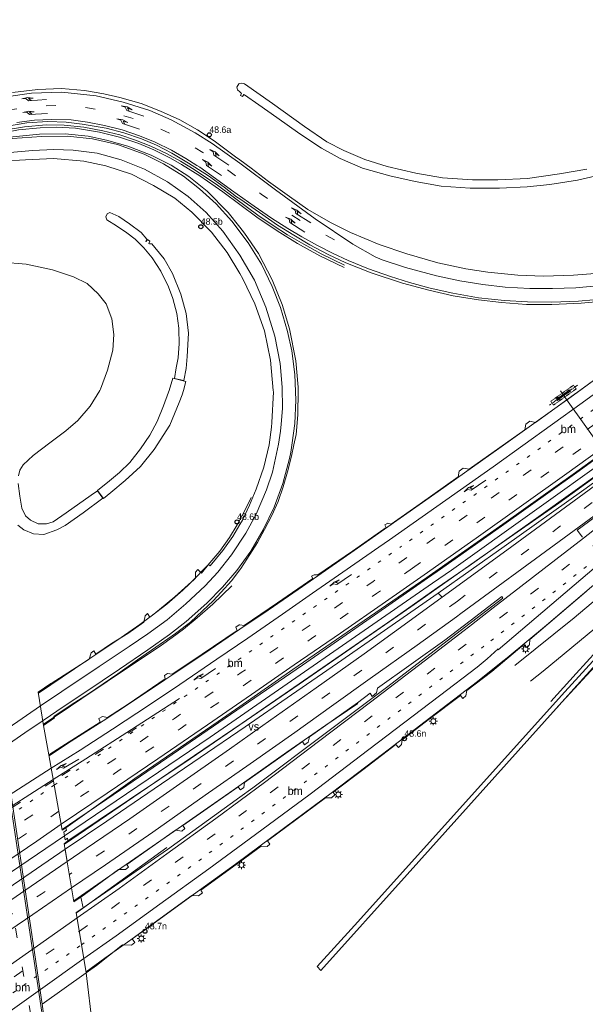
# Model space of a CAD drawing. Header units: metres. Extents: x 83575 to 86200, y 450600 to 453750.
# Tile 9 of 94: x 83883 to 84056, y 451113 to 451413. Entities that reach past the tile are written whole.
import ezdxf
from ezdxf.enums import TextEntityAlignment as Align

# ---------------------------------------------------------------- set-up
doc = ezdxf.new("R2010")
doc.units = ezdxf.units.M
for name, pattern in [('13strp', [4, 1, -3]), ('39strp', [12, 3, -9]), ('CENTER', [2, 1.25, -0.25, 0.25, -0.25]), ('DASHED2', [0.375, 0.25, -0.125])]:
    doc.linetypes.add(name, pattern=pattern)
for name, color, linetype, lineweight in [('bw-bs-portaal', 253, 'Continuous', 18), ('gr-bs-geleiderail', 253, 'geleiderail', 18), ('gw-bs-grondwerklijn', 253, 'Continuous', 18), ('mk-bs-13streep 0.45', 253, '13strp', 18), ('mk-bs-39streep 0.15', 253, '39strp', 18), ('mk-bs-pijlre750', 253, 'Continuous', 18), ('mk-bs-streep 0.15', 253, 'Continuous', 18), ('mk-bs-verdrijfstrp', 253, 'Continuous', 18), ('mk-bs-vlakmark', 253, 'Continuous', 18), ('vh-bs-randverharding', 253, 'Continuous', 18), ('wm-bs-hectometerbord text', 253, 'Continuous', 18), ('wm-bs-lichtmast', 253, 'Continuous', 18), ('wm-bs-lijnverlich', 253, 'lijnverlich', 18)]:
    doc.layers.add(name, color=color, linetype=linetype, lineweight=lineweight)
doc.styles.add('rtw_iso', font='iso-rtw.shx')
doc.linetypes.add('geleiderail', pattern='A,2,-1,[175,RTW.shx,S=0.5,R=0,X=0,Y=0],-1', length=4)
doc.linetypes.add('lijnverlich', pattern='A,0,-5,[22,RTW.shx,S=1,R=0,X=-0.625,Y=0],2.5,-0.5,[3,RTW.shx,S=0.5,R=0,X=0,Y=0],-0.5,2.5,[22,RTW.shx,S=1,R=180,X=0.625,Y=0],-5', length=16)

# ---------------------------------------------------------------- blocks, each defined once
blk = doc.blocks.new('poer SB40-flat-116')
h = blk.add_hatch()
h.set_pattern_fill('ACET-2D-ANSI31', color=252, angle=35.5535, style=0)
h.set_pattern_definition([(80.5534531, (-84048.9198, -451298.4396), (-3.131944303, 0.521104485), [])])
h.paths.add_polyline_path([(-1.77, -1.27), (1.77, 1.27), (1.57, 1.55), (-1.98, -0.98)])
at = {"layer": 'bw-bs-portaal', "linetype": 'CENTER'}
for points in [[(4.17, 3.2), (-4.37, -2.91)], [(0.89, -1.24), (-1.09, 1.53)]]:
    blk.add_lwpolyline(points, dxfattribs=at)
at = {"layer": 'bw-bs-portaal', "linetype": 'DASHED2'}
blk.add_lwpolyline([(-3.15, -2.9), (3.76, 2.04), (2.95, 3.18), (-3.97, -1.76)], close=True, dxfattribs=at)
at = {"layer": 'bw-bs-portaal', "linetype": 'Continuous'}
blk.add_lwpolyline([(1.77, 1.27), (1.57, 1.55), (-1.98, -0.98), (-1.77, -1.27)], close=True, dxfattribs=at)
at = {"layer": 'bw-bs-portaal', "linetype": 'CENTER'}
for points in [[(1.37, 0.83), (1.03, 1.32), (1.68, 1.78), (2.03, 1.29), (1.37, 0.83)], [(-1.88, -1.5), (-2.23, -1.01), (-1.58, -0.54), (-1.23, -1.03), (-1.88, -1.5)]]:
    blk.add_lwpolyline(points, close=True, dxfattribs=at)
blk = doc.blocks.new('dtbattr-r-flat-23')
at = {"layer": 'mk-bs-verdrijfstrp', "style": 'rtw_iso'}
blk.add_attdef('TAG', text='', height=2.5, dxfattribs=at).set_placement((0, 0), align=Align.MIDDLE_CENTER)
blk = doc.blocks.new('pijlr-flat-22')
at = {"layer": 'mk-bs-pijlre750'}
for p, q in [((-5.95, 4.62), (-4.85, 3.93)), ((-5.95, 4.62), (-4.27, 3.92)), ((-4.85, 3.93), (-4.62, 2.9)), ((-4.27, 3.92), (-2.99, 2.76)), ((-4.22, 3.53), (-3.98, 2.5)), ((-2.99, 2.76), (-4.22, 3.53)), ((0, 0), (-4.62, 2.9))]:
    blk.add_line(p, q, dxfattribs=at)
blk = doc.blocks.new('pijlr-flat-40')
at = {"layer": 'mk-bs-pijlre750'}
for p, q in [((-7.53, 0.22), (-5.76, 0.65)), ((-7.53, 0.22), (-6.24, 0.32)), ((-6.24, 0.32), (-5.44, -0.38)), ((-5.76, 0.65), (-4.04, 0.47)), ((-4.04, 0.47), (-5.49, 0.37)), ((-5.49, 0.37), (-4.69, -0.33)), ((0, 0), (-5.44, -0.38))]:
    blk.add_line(p, q, dxfattribs=at)
blk = doc.blocks.new('pijlr-flat-41')
at = {"layer": 'mk-bs-pijlre750'}
for p, q in [((-6.84, 3.16), (-5.61, 2.74)), ((-6.84, 3.16), (-5.04, 2.86)), ((-5.61, 2.74), (-5.15, 1.78)), ((0, 0), (-5.15, 1.78)), ((-5.04, 2.86), (-3.53, 2.02)), ((-4.9, 2.49), (-4.44, 1.54)), ((-3.53, 2.02), (-4.9, 2.49))]:
    blk.add_line(p, q, dxfattribs=at)
blk = doc.blocks.new('pijlr-flat-42')
at = {"layer": 'mk-bs-pijlre750'}
for p, q in [((-5.95, 4.62), (-4.85, 3.93)), ((-5.95, 4.62), (-4.27, 3.92)), ((-4.85, 3.93), (-4.62, 2.9)), ((-4.27, 3.92), (-2.99, 2.76)), ((-4.22, 3.53), (-3.98, 2.5)), ((-2.99, 2.76), (-4.22, 3.53)), ((0, 0), (-4.62, 2.9))]:
    blk.add_line(p, q, dxfattribs=at)
blk = doc.blocks.new('pijlr-flat-68')
at = {"layer": 'mk-bs-pijlre750'}
for p, q in [((0, 0), (-4.51, -3.06)), ((-6.63, -3.58), (-5.31, -2.33)), ((-6.63, -3.58), (-5.55, -2.85)), ((-5.55, -2.85), (-4.51, -3.06)), ((-5.31, -2.33), (-3.73, -1.62)), ((-3.73, -1.62), (-4.93, -2.43)), ((-4.93, -2.43), (-3.89, -2.64))]:
    blk.add_line(p, q, dxfattribs=at)
blk = doc.blocks.new('pijlr-flat-75')
at = {"layer": 'mk-bs-pijlre750'}
for p, q in [((-5.82, 4.8), (-4.73, 4.07)), ((-5.82, 4.8), (-4.15, 4.04)), ((-4.73, 4.07), (-4.53, 3.03)), ((0, 0), (-4.53, 3.03)), ((-4.15, 4.04), (-2.91, 2.85)), ((-4.11, 3.66), (-3.91, 2.61)), ((-2.91, 2.85), (-4.11, 3.66))]:
    blk.add_line(p, q, dxfattribs=at)
blk = doc.blocks.new('pijlr-flat-86')
at = {"layer": 'mk-bs-pijlre750'}
for p, q in [((0, 0), (-4.51, -3.06)), ((-6.63, -3.58), (-5.31, -2.33)), ((-6.63, -3.58), (-5.55, -2.85)), ((-5.55, -2.85), (-4.51, -3.06)), ((-5.31, -2.33), (-3.73, -1.62)), ((-3.73, -1.62), (-4.93, -2.43)), ((-4.93, -2.43), (-3.89, -2.64))]:
    blk.add_line(p, q, dxfattribs=at)
blk = doc.blocks.new('pijlr-flat-92')
at = {"layer": 'mk-bs-pijlre750'}
for p, q in [((-6.84, 3.16), (-5.61, 2.74)), ((-6.84, 3.16), (-5.04, 2.86)), ((-5.61, 2.74), (-5.15, 1.78)), ((0, 0), (-5.15, 1.78)), ((-5.04, 2.86), (-3.53, 2.02)), ((-4.9, 2.49), (-4.44, 1.54)), ((-3.53, 2.02), (-4.9, 2.49))]:
    blk.add_line(p, q, dxfattribs=at)
blk = doc.blocks.new('pijlr-flat-108')
at = {"layer": 'mk-bs-pijlre750'}
for p, q in [((-5.82, 4.8), (-4.73, 4.07)), ((-5.82, 4.8), (-4.15, 4.04)), ((-4.73, 4.07), (-4.53, 3.03)), ((0, 0), (-4.53, 3.03)), ((-4.15, 4.04), (-2.91, 2.85)), ((-4.11, 3.66), (-3.91, 2.61)), ((-2.91, 2.85), (-4.11, 3.66))]:
    blk.add_line(p, q, dxfattribs=at)
blk = doc.blocks.new('pijlr-flat-129')
at = {"layer": 'mk-bs-pijlre750'}
for p, q in [((-7.53, 0.22), (-5.76, 0.65)), ((-7.53, 0.22), (-6.24, 0.32)), ((-6.24, 0.32), (-5.44, -0.38)), ((-5.76, 0.65), (-4.04, 0.47)), ((-4.04, 0.47), (-5.49, 0.37)), ((-5.49, 0.37), (-4.69, -0.33)), ((0, 0), (-5.44, -0.38))]:
    blk.add_line(p, q, dxfattribs=at)
blk = doc.blocks.new('pijlr-flat-130')
at = {"layer": 'mk-bs-pijlre750'}
for p, q in [((0, 0), (-4.54, -3.02)), ((-6.66, -3.53), (-5.33, -2.28)), ((-6.66, -3.53), (-5.58, -2.81)), ((-5.58, -2.81), (-4.54, -3.02)), ((-5.33, -2.28), (-3.75, -1.59)), ((-3.75, -1.59), (-4.95, -2.39)), ((-4.95, -2.39), (-3.91, -2.6))]:
    blk.add_line(p, q, dxfattribs=at)
blk = doc.blocks.new('pijlr-flat-137')
at = {"layer": 'mk-bs-pijlre750'}
for p, q in [((0, 0), (-4.68, -2.79)), ((-6.83, -3.2), (-5.43, -2.02)), ((-6.83, -3.2), (-5.71, -2.53)), ((-5.71, -2.53), (-4.68, -2.79)), ((-5.43, -2.02), (-3.82, -1.4)), ((-3.82, -1.4), (-5.07, -2.15)), ((-5.07, -2.15), (-4.04, -2.41))]:
    blk.add_line(p, q, dxfattribs=at)
blk = doc.blocks.new('dtbattr-l-flat-27')
at = {"layer": 'mk-bs-13streep 0.45', "style": 'rtw_iso'}
blk.add_attdef('TAG', (0, 0), '', height=2.5, dxfattribs=at)
blk = doc.blocks.new('dtbattr-l-flat-33')
at = {"layer": 'mk-bs-13streep 0.45', "style": 'rtw_iso'}
blk.add_attdef('TAG', (0, 0), '', height=2.5, dxfattribs=at)
blk = doc.blocks.new('dtbattr-l-flat-34')
at = {"layer": 'mk-bs-13streep 0.45', "style": 'rtw_iso'}
blk.add_attdef('TAG', (0, 0), '', height=2.5, dxfattribs=at)
blk = doc.blocks.new('dtbattr-l-flat-44')
at = {"layer": 'mk-bs-13streep 0.45', "style": 'rtw_iso'}
blk.add_attdef('TAG', (0, 0), '', height=2.5, dxfattribs=at)
blk = doc.blocks.new('HMP1-flat-24')
at = {"color": 253}
blk.add_circle((0, 0), 0.625, dxfattribs=at)
blk = doc.blocks.new('HMP1-flat-25')
at = {"color": 253}
blk.add_circle((0, 0), 0.625, dxfattribs=at)
blk = doc.blocks.new('HMP1-flat-26')
at = {"color": 253}
blk.add_circle((0, 0), 0.625, dxfattribs=at)
blk = doc.blocks.new('HMP1-flat-27')
at = {"color": 253}
blk.add_circle((0, 0), 0.625, dxfattribs=at)
blk = doc.blocks.new('HMP1-flat-28')
at = {"color": 253}
blk.add_circle((0, 0), 0.625, dxfattribs=at)
blk = doc.blocks.new('lantaarnpaal-flat-10')
at = {"layer": 'wm-bs-lichtmast'}
for p, q in [((-0.75, 0), (-1.25, 0)), ((-0.88, 0.88), (-0.53, 0.53)), ((0, 0.75), (0, 1.25)), ((0.53, 0.53), (0.88, 0.88)), ((0.75, 0), (1.25, 0)), ((-0.53, -0.53), (-0.88, -0.88)), ((0, -0.75), (0, -1.25)), ((0.53, -0.53), (0.88, -0.88))]:
    blk.add_line(p, q, dxfattribs=at)
blk.add_circle((0, 0), 0.75, dxfattribs=at)
blk = doc.blocks.new('lantaarnpaal-flat-109')
at = {"layer": 'wm-bs-lichtmast'}
for p, q in [((-0.75, 0), (-1.25, 0)), ((-0.88, 0.88), (-0.53, 0.53)), ((0, 0.75), (0, 1.25)), ((0.53, 0.53), (0.88, 0.88)), ((0.75, 0), (1.25, 0)), ((-0.53, -0.53), (-0.88, -0.88)), ((0, -0.75), (0, -1.25)), ((0.53, -0.53), (0.88, -0.88))]:
    blk.add_line(p, q, dxfattribs=at)
blk.add_circle((0, 0), 0.75, dxfattribs=at)
blk = doc.blocks.new('lantaarnpaal-flat-157')
at = {"layer": 'wm-bs-lichtmast'}
for p, q in [((-0.75, 0), (-1.25, 0)), ((-0.88, 0.88), (-0.53, 0.53)), ((0, 0.75), (0, 1.25)), ((0.53, 0.53), (0.88, 0.88)), ((0.75, 0), (1.25, 0)), ((-0.53, -0.53), (-0.88, -0.88)), ((0, -0.75), (0, -1.25)), ((0.53, -0.53), (0.88, -0.88))]:
    blk.add_line(p, q, dxfattribs=at)
blk.add_circle((0, 0), 0.75, dxfattribs=at)
blk = doc.blocks.new('lantaarnpaal-flat-184')
at = {"layer": 'wm-bs-lichtmast'}
for p, q in [((-0.75, 0), (-1.25, 0)), ((-0.88, 0.88), (-0.53, 0.53)), ((0, 0.75), (0, 1.25)), ((0.53, 0.53), (0.88, 0.88)), ((0.75, 0), (1.25, 0)), ((-0.53, -0.53), (-0.88, -0.88)), ((0, -0.75), (0, -1.25)), ((0.53, -0.53), (0.88, -0.88))]:
    blk.add_line(p, q, dxfattribs=at)
blk.add_circle((0, 0), 0.75, dxfattribs=at)
blk = doc.blocks.new('lantaarnpaal-flat-185')
at = {"layer": 'wm-bs-lichtmast'}
for p, q in [((-0.75, 0), (-1.25, 0)), ((-0.88, 0.88), (-0.53, 0.53)), ((0, 0.75), (0, 1.25)), ((0.53, 0.53), (0.88, 0.88)), ((0.75, 0), (1.25, 0)), ((-0.53, -0.53), (-0.88, -0.88)), ((0, -0.75), (0, -1.25)), ((0.53, -0.53), (0.88, -0.88))]:
    blk.add_line(p, q, dxfattribs=at)
blk.add_circle((0, 0), 0.75, dxfattribs=at)

msp = doc.modelspace()

# ---------------------------------------------------------------- linework, layer by layer
at = {"layer": 'bw-bs-portaal', "flags": 128}
msp.add_lwpolyline([(84049.81, 451297.2), (84061.58, 451280.73)], dxfattribs=at)
at = {"layer": 'gr-bs-geleiderail', "flags": 128}
for points in [[(84284.03, 451452.17), (84264.55, 451435.12), (84251.04, 451423.69), (84230.09, 451406.01), (84205.8, 451385.89), (84182.98, 451367.52), (84156.34, 451346.63), (84132.11, 451328.15), (84115.77, 451315.83), (84099.15, 451303.44), (84081.97, 451290.85), (84071.14, 451282.93), (84060.62, 451275.34), (84041.28, 451261.56), (84020.01, 451246.49), (84010.3, 451239.7)], [(84269.9, 451413.17), (84258.35, 451403.55), (84241.05, 451389.1), (84223.27, 451374.33), (84205.28, 451359.71), (84186.48, 451344.57), (84167.9, 451329.86), (84154.73, 451319.55), (84147.65, 451313.96), (84129.16, 451299.37), (84110.54, 451284.66), (84097.82, 451274.41), (84086.31, 451264.73), (84075.25, 451255.46), (84060.17, 451242.44), (84043.62, 451228.39), (84031.62, 451218.39)], [(83871.98, 451377.31), (83877.23, 451378.57), (83882.4, 451379.51), (83889.05, 451380.21), (83894.04, 451380.36), (83899.85, 451380.04), (83907.13, 451378.81), (83913.32, 451377.28), (83919.15, 451375.34), (83923.78, 451373.5), (83928.89, 451370.95), (83932.26, 451368.98), (83937.86, 451365.55), (83944.86, 451360.59), (83955.23, 451352.87), (83961.47, 451348.73), (83967.64, 451344.9), (83974.47, 451341.11), (83981.87, 451337.5)], [(83872.04, 451377.96), (83877.44, 451379.32), (83884.28, 451380.48), (83890.91, 451381.04), (83896.41, 451381.02), (83902.34, 451380.37), (83908.18, 451379.3), (83913.34, 451377.98), (83918.12, 451376.45), (83922.85, 451374.55), (83927.58, 451372.37), (83931.95, 451370.04), (83936.1, 451367.44), (83936.84, 451366.97), (83942.81, 451362.95), (83948.82, 451358.46)], [(83955.54, 451353.47), (83948.82, 451358.46)], [(83981.94, 451338.26), (83974.86, 451341.71), (83969.52, 451344.61), (83964.59, 451347.55), (83960.17, 451350.38), (83955.54, 451353.47)], [(83994.2, 451257.65), (84010.57, 451269.2), (84029.11, 451282.31), (84051.9, 451298.61), (84071.29, 451312.69), (84079.91, 451319.01), (84093.68, 451329.82)], [(84086.29, 451299.2), (84074.52, 451290.62), (84052.89, 451274.97), (84029.92, 451258.6)], [(83953.51, 451267.35), (83951.66, 451263.59), (83949.22, 451258.99), (83946.9, 451255.15), (83943.93, 451250.98), (83940.25, 451246.7)], [(83891.77, 451188.5), (83898.55, 451192.91), (83908.25, 451199.12), (83916.63, 451204.63), (83927.11, 451211.63), (83939, 451219.6), (83950.05, 451227.09), (83958.65, 451232.97), (83967.8, 451239.24), (83976.15, 451245.08), (83986, 451251.84), (83994.2, 451257.65)], [(84007.34, 451242.66), (84010.3, 451244.72), (84029.92, 451258.6)], [(83888.56, 451207.59), (83903.35, 451217.56), (83912.47, 451223.69), (83919.46, 451228.57), (83923.77, 451231.67), (83930.18, 451236.97), (83935.22, 451241.6), (83940.25, 451246.7)], [(84007.34, 451242.66), (83991.11, 451231.38), (83969.14, 451216.18), (83947.18, 451201.07), (83927.74, 451187.8), (83909.44, 451175.26), (83900.27, 451169.06), (83895.78, 451166)], [(83890.12, 451198.1), (83895.19, 451201.52), (83901.77, 451205.97), (83909.54, 451211.17), (83918.36, 451217.09), (83926.06, 451222.21), (83929.41, 451224.55), (83932.81, 451227.17), (83936.96, 451230.59), (83941.73, 451234.77), (83947.6, 451240.34)], [(83896.44, 451161.48), (83909.32, 451170.25), (83930.16, 451184.47), (83950.69, 451198.45), (83972.46, 451213.42), (83996.45, 451230), (84010.3, 451239.7)], [(83903.05, 451122.56), (83908.79, 451126.7), (83920.87, 451135.2), (83935.92, 451146.12), (83948.75, 451155.36), (83963.33, 451166.27), (83978.35, 451177.42), (83993.6, 451188.96), (84008.37, 451200.3), (84022.59, 451211.18), (84030.35, 451217.33), (84031.62, 451218.39)], [(83986.08, 451204.4), (83976.3, 451197.86), (83964.41, 451189.57), (83947.94, 451178.03), (83931.18, 451166.3), (83913.99, 451154.33), (83899.37, 451144.22)], [(83927.72, 451160.44), (83900.13, 451140.56)]]:
    msp.add_lwpolyline(points, dxfattribs=at)
at = {"layer": 'gw-bs-grondwerklijn'}
for p, q in [((83890.12, 451197.77), (83891.67, 451188.79)), ((83901.43, 451145.3), (83902.16, 451142.03)), ((83889.62, 451112.62), (83903.06, 451122.19)), ((83909.01, 451073.37), (83903.06, 451122.19))]:
    msp.add_line(p, q, dxfattribs=at)
at = {"layer": 'gw-bs-grondwerklijn', "flags": 128}
for points in [[(84034, 451216), (84052.07, 451230.62), (84074.71, 451249.63), (84086.17, 451260.12), (84101.56, 451272.93), (84118.82, 451286.84), (84133.83, 451298.86), (84148.7, 451310.61), (84160.89, 451320.2), (84174.03, 451330.6), (84191.95, 451345.27), (84214.51, 451363.33), (84241.32, 451385.02), (84257.73, 451398.1), (84276.75, 451413.27), (84291.83, 451424.1), (84300.21, 451430.73), (84302.26, 451433.22)], [(84303.36, 451424), (84300.28, 451422.39), (84293.13, 451417.89), (84275.38, 451404.45), (84245.17, 451378.82), (84222.22, 451360.98), (84200.28, 451342.9), (84176.43, 451323.64), (84153.95, 451305.09), (84138.21, 451293.04), (84120.93, 451279.08), (84102.1, 451263.36), (84084.01, 451248.31), (84062.46, 451230.67), (84042.67, 451214.29), (84038.75, 451211.25)], [(84038.75, 451211.25), (84042.67, 451214.29), (84062.46, 451230.67), (84084.01, 451248.31), (84102.1, 451263.36), (84120.93, 451279.08), (84138.21, 451293.04), (84153.95, 451305.09), (84176.43, 451323.64), (84200.28, 451342.9), (84222.22, 451360.98), (84245.17, 451378.82), (84275.38, 451404.45), (84293.13, 451417.89)], [(84246.9, 451375.01), (84246.09, 451375.23), (84244.89, 451374.86), (84225.02, 451358.48), (84205.32, 451342.64), (84186.92, 451327.53), (84169.79, 451313.64), (84156.51, 451302.84), (84145.54, 451293.76), (84130.4, 451281.64), (84112.29, 451266.69), (84092.87, 451250.96), (84078.02, 451238.84), (84071.05, 451232.96), (84067.16, 451229.73), (84066.32, 451228.68), (84062.19, 451223.93), (84052.74, 451213.58), (84044.95, 451205.05)], [(84046.86, 451203.14), (84048.4, 451204.88), (84059.74, 451217.17), (84067.17, 451225.87), (84070.99, 451229.86), (84087.04, 451243.25), (84098.98, 451253.04), (84117.4, 451268.05), (84139.85, 451286.16), (84158.31, 451301.26), (84175.56, 451314.86), (84196.71, 451332.28), (84216.73, 451348.45), (84235.39, 451363.52), (84246.98, 451373.32), (84247.26, 451374.29)]]:
    msp.add_lwpolyline(points, dxfattribs=at)
at = {"layer": 'gw-bs-grondwerklijn'}
for points in [[(83950, 451391.13), (83949.31, 451391.75), (83949.14, 451392.53), (83949.75, 451393.64), (83950, 451393.69)], [(83950, 451393.69), (83950.6, 451393.82), (83951.43, 451393.59), (83959.96, 451387.55), (83969.73, 451380.59), (83976.63, 451375.86), (83981.81, 451373.21), (83988.19, 451370.46), (83995.02, 451368.34), (84003.74, 451366.28), (84011.9, 451364.91), (84021.1, 451364.27), (84028.84, 451364.26), (84037.85, 451364.73), (84047.59, 451366.1), (84055.96, 451367.58)], [(84061.03, 451366.05), (84053.11, 451364.17), (84044.69, 451362.83), (84037.73, 451362.2), (84029.31, 451361.71), (84020.4, 451361.73), (84011.54, 451362.39), (84003.52, 451363.75), (83995.81, 451365.47), (83987.5, 451367.84), (83980.65, 451370.76), (83975.01, 451373.91), (83968.33, 451378.36), (83961.33, 451383.27), (83955.85, 451387.16), (83951.42, 451390.22), (83951.25, 451390.33), (83950.88, 451389.7), (83950.18, 451390.08), (83950.51, 451390.74), (83950.33, 451390.83), (83950, 451391.13)], [(83931.42, 451318.58), (83931.41, 451319), (83930.82, 451323.45), (83929.56, 451328.11), (83928.26, 451331.59), (83925.9, 451336.44), (83923.23, 451340.47), (83920.72, 451343.53), (83918.06, 451346.22), (83915.53, 451348.13), (83912.37, 451350.25), (83909.4, 451352.09), (83909.07, 451352.96), (83909.52, 451353.91), (83910.29, 451354.35), (83913.03, 451353.06), (83916.38, 451350.84), (83919.88, 451348.19), (83921.65, 451346.15), (83921.29, 451345.55), (83921.47, 451345.45), (83921.82, 451346.05), (83922.59, 451345.61), (83922.22, 451344.83), (83922.4, 451344.75), (83923.12, 451344.79), (83924.1, 451343.63), (83926.87, 451340.13), (83929.44, 451335.71), (83932.03, 451329.41), (83933.61, 451323.48), (83934.38, 451317.45), (83934.28, 451315.72), (83933.96, 451310.35), (83933.68, 451306.75), (83932.88, 451303.02), (83930.12, 451303.67), (83930.63, 451306.88), (83931.23, 451309.93), (83931.51, 451314.31), (83931.42, 451318.58)], [(83874.02, 451300), (83873.36, 451304.25), (83871.63, 451315.66), (83870.08, 451325.27), (83868.92, 451332.75), (83868, 451338.11), (83868.67, 451338.48), (83869.58, 451339.13), (83870.46, 451339.29), (83877.39, 451339.16), (83884.81, 451338.53), (83892.85, 451336.77), (83899.24, 451334.66), (83903.45, 451332.69), (83906.8, 451329.54), (83909.25, 451326.44), (83910.98, 451321.83), (83911.52, 451317.07), (83911.2, 451312.25), (83909.61, 451306.24), (83907.51, 451300.39), (83907.27, 451300)], [(83928.43, 451300), (83929.57, 451303.7), (83933.58, 451302.74), (83932.84, 451300)], [(83907.27, 451300), (83904.35, 451295.16), (83900.55, 451290.86), (83896.89, 451287.72), (83892, 451283.98), (83886.96, 451280.15), (83883.85, 451277.31), (83882.86, 451275.69), (83882.42, 451273.92)], [(83932.84, 451300), (83932.46, 451298.62), (83931.52, 451296.36), (83928.65, 451289.4), (83923.82, 451282.02), (83919.66, 451276.78), (83915, 451272.54), (83910.65, 451268.82), (83908.37, 451267.06), (83906.59, 451269.51), (83910.2, 451272.4), (83913.24, 451274.97), (83916.4, 451278.05), (83919.73, 451282.17), (83922.51, 451286.32), (83924.75, 451290.53), (83926.74, 451295.31), (83928.28, 451299.5), (83928.43, 451300)], [(83882.37, 451271.57), (83882.81, 451267.68), (83883.5, 451264.02), (83884.61, 451261.76), (83886.1, 451260.37), (83888.46, 451259.27), (83890.99, 451259.26), (83893, 451259.85), (83897, 451262.62), (83904.63, 451268.05), (83906.55, 451269.4), (83908.2, 451267.12), (83902.18, 451262.61), (83896.73, 451258.8), (83894.12, 451257.43), (83890.14, 451256.01), (83887.04, 451256.24), (83884.03, 451257.49), (83882.22, 451258.87)], [(84101.96, 451255.09), (84085.57, 451241.75), (84074.2, 451232.51), (84069.4, 451228.38), (84066.03, 451224.46), (84062.53, 451220.47), (84050.21, 451206.88), (84001.14, 451152.2), (83974.78, 451122.9), (83973.59, 451124.12), (83985.07, 451136.64), (84049.22, 451208), (84067.37, 451227.82), (84068.95, 451229.64), (84071.02, 451231.66), (84074.19, 451234.41), (84085.58, 451243.73), (84100.78, 451256.12)], [(83896.85, 451166.48), (83897.09, 451165.74), (83896.29, 451165.15), (83896.64, 451162.79), (83897.42, 451163.32), (83897.47, 451162.49)]]:
    msp.add_lwpolyline(points, dxfattribs=at)
at = {"layer": 'mk-bs-13streep 0.45', "flags": 128}
for points in [[(84096.78, 451322.48), (84069.68, 451302.62), (84042.93, 451283.29), (84022.69, 451268.86), (83998.84, 451252.05)], [(84026.65, 451223.58), (84048.1, 451240.16), (84084.07, 451268.24)], [(83893.37, 451179.52), (83907.61, 451189.09), (83924.46, 451200.63), (83945.12, 451214.73), (83965.46, 451228.87), (83985.37, 451242.62), (83998.84, 451252.05)], [(83901.71, 451130.82), (83920.46, 451144.18), (83936.55, 451155.76), (83959.34, 451172.57), (83978.21, 451186.65), (83994.77, 451199.21), (84011.48, 451211.96), (84026.52, 451223.48)], [(83893.37, 451179.52), (83880.9, 451170.96), (83867.69, 451162.03), (83854.46, 451153.1), (83843.89, 451145.89)], [(83861.01, 451102.36), (83870.95, 451109.28), (83888.12, 451121.28), (83901.71, 451130.82)]]:
    msp.add_lwpolyline(points, dxfattribs=at)
at = {"layer": 'mk-bs-39streep 0.15', "flags": 128}
for points in [[(84274.81, 451461.06), (84242.3, 451433), (84201.88, 451399.42), (84165.97, 451370.58), (84127.77, 451341), (84089.1, 451312.05), (84059.78, 451290.68), (84030.29, 451269.58), (84001.03, 451248.97)], [(84002.78, 451245.72), (84020.1, 451257.91), (84049.62, 451278.93), (84079.14, 451300.29), (84108.2, 451321.76), (84137.18, 451343.66), (84184.95, 451381.04), (84223.24, 451412.28), (84261.71, 451444.91), (84277.55, 451458.41)], [(83801.03, 451448.97), (83803.7, 451442.17), (83812.15, 451419.68), (83820.48, 451395.93), (83823.98, 451385.68), (83831.41, 451362.82), (83835.73, 451348.18), (83835.83, 451347.82), (83838.2, 451339.77), (83844.71, 451316.64), (83850.7, 451293.17), (83856.14, 451269.89), (83862.1, 451243.18), (83867.4, 451216.84), (83869.5, 451204.88), (83873.48, 451181.22), (83886.99, 451104.74), (83890.88, 451080.33), (83894.72, 451056.25), (83898.43, 451032.91), (83902.17, 451009.58), (83906.09, 450985.08), (83909.85, 450961.41), (83911.66, 450950)], [(84016.45, 451235.7), (84038.53, 451251.7), (84065.13, 451271.3), (84086.75, 451287.37), (84105.92, 451301.71), (84125.01, 451316.22), (84153.69, 451338.17), (84182.16, 451360.44), (84210.41, 451383.12), (84238.33, 451406.1), (84275.02, 451437.44), (84287.79, 451448.49)], [(84293.16, 451443.26), (84250.32, 451406.45), (84205.9, 451369.65), (84168.21, 451339.55), (84137.27, 451315.12), (84109.08, 451292.95), (84090.04, 451277.81), (84061.75, 451255.58), (84023.69, 451226.07)], [(83867.33, 451382.67), (83872.1, 451383.96), (83878.45, 451385.45), (83884.28, 451386.38), (83890.13, 451386.92), (83896.19, 451386.99), (83902.14, 451386.44), (83907.31, 451385.6), (83912.6, 451384.34), (83918.14, 451382.78), (83923.16, 451381.02), (83929, 451378.35), (83934.6, 451375.23), (83938.71, 451372.67), (83939.23, 451372.31), (83943.75, 451369.14), (83950.12, 451364.53), (83956.55, 451359.91), (83962.98, 451355.43), (83969.43, 451351.31), (83975.73, 451347.65), (83981.71, 451344.61), (83986.72, 451342.51)], [(84001.03, 451248.97), (83990.71, 451241.69), (83970.23, 451227.53), (83950.48, 451213.87), (83930.04, 451199.87), (83910.42, 451186.51), (83894.09, 451175.46)], [(84002.78, 451245.72), (83991.8, 451238.04), (83971.95, 451224.31), (83951.8, 451210.37), (83931.76, 451196.72), (83911.8, 451183.08), (83894.79, 451171.55)], [(84016.45, 451235.7), (84008.03, 451229.53), (83987.69, 451214.99), (83969.94, 451202.3), (83950.21, 451188.38), (83929.48, 451173.86), (83910.1, 451160.47), (83897.99, 451152.2)], [(83901.04, 451134.94), (83924.05, 451151.34), (83945.71, 451167.04), (83971.09, 451186.03), (83992.09, 451201.91), (84011.06, 451216.35), (84023.84, 451226.16)], [(83918.43, 451197.04), (83907.3, 451189.84), (83893.14, 451180.79)], [(83893.14, 451180.79), (83877.03, 451170.51), (83856.79, 451157.65), (83843.36, 451149.1)], [(83844.55, 451141.88), (83858.6, 451151.36), (83878.13, 451164.57), (83894.09, 451175.46)], [(83894.79, 451171.55), (83881.18, 451162.28), (83861.58, 451149.02), (83845.19, 451138.05)], [(83848.4, 451118.36), (83867.77, 451131.52), (83889.34, 451146.26), (83897.99, 451152.2)], [(83851.53, 451100.44), (83868.82, 451112.44), (83888.05, 451125.89), (83901.04, 451134.94)]]:
    msp.add_lwpolyline(points, dxfattribs=at)
at = {"layer": 'mk-bs-streep 0.15', "flags": 128}
for points in [[(84006.28, 451243.72), (84022.16, 451254.9), (84049.86, 451274.61), (84075.23, 451292.9), (84100.35, 451311.34), (84127.09, 451331.39), (84150.15, 451348.99), (84173.89, 451367.53), (84196.61, 451385.72), (84222.55, 451406.96), (84249.58, 451429.61), (84270.76, 451447.9), (84280.11, 451455.95)], [(84028.88, 451220.86), (84054.2, 451242.26), (84083.29, 451267.02), (84094.55, 451276.73), (84101.45, 451282.25), (84127.98, 451303.17), (84158.11, 451326.96), (84189.3, 451351.5), (84221.73, 451377.84), (84253.76, 451404.49), (84287.23, 451433.2), (84295.94, 451440.88)], [(84060.22, 451332.02), (84052.59, 451331.28), (84045.51, 451331.09), (84038.62, 451331.13), (84031.09, 451331.54), (84024.23, 451332.38), (84017.2, 451333.47), (84010.07, 451335), (84000.61, 451337.5), (83993.51, 451339.84), (83991.33, 451340.79), (83984.56, 451344.68), (83973.05, 451352.36), (83960.89, 451361.27), (83949.98, 451369.34), (83941.53, 451375.42), (83936.4, 451378.65), (83929.06, 451382.64), (83922.5, 451385.47), (83914.44, 451388.03), (83906.18, 451389.89), (83895.65, 451391.02), (83886.43, 451390.72), (83878.65, 451389.62)], [(84062.56, 451328.07), (84053.47, 451327.23), (84045.26, 451326.97), (84037.84, 451327.02), (84030.87, 451327.43), (84022.88, 451328.29), (84015.1, 451329.68), (84008.13, 451331.24), (84001.88, 451332.92), (83996.07, 451334.75), (83989.33, 451337.11), (83983.12, 451339.66), (83978.33, 451341.9), (83973.76, 451344.28), (83968.93, 451346.91), (83964.68, 451349.41), (83959.72, 451352.58), (83954.42, 451356.27), (83947.5, 451361.15), (83942.61, 451364.69), (83937.76, 451368.12), (83936.9, 451368.67), (83933.49, 451370.82), (83929.2, 451373.33), (83924.22, 451375.77), (83919.36, 451377.69), (83914.1, 451379.53), (83908.69, 451380.85), (83903.46, 451381.89), (83898.53, 451382.57), (83892.38, 451382.76), (83887.34, 451382.5), (83881.88, 451381.83)], [(83995.69, 451254.43), (84027.37, 451276.7), (84054.52, 451296.23), (84080.03, 451314.76), (84119.03, 451343.66), (84146.6, 451364.82), (84171.18, 451384.07)], [(83874.31, 451375.69), (83876.21, 451376.19), (83880.57, 451376.87), (83889.42, 451377.55), (83897.38, 451377.62), (83905.02, 451376.84), (83912.64, 451375.08), (83920.83, 451372.08), (83926.76, 451369.2), (83932.82, 451365.38), (83937.73, 451361.58), (83942.79, 451356.97), (83947.58, 451351.71), (83952.57, 451345.02), (83956.62, 451338.53), (83959.9, 451331.77), (83962.45, 451325.3), (83964.59, 451318), (83965.9, 451312.05), (83966.85, 451304.85), (83967.15, 451296.99), (83966.78, 451289.95), (83965.99, 451284.02)], [(83962.4, 451287.6), (83962.66, 451289.7), (83963.01, 451294.51), (83962.98, 451300.98), (83962.3, 451308.22), (83960.75, 451316.59), (83958.01, 451325.43), (83954.47, 451333.66), (83950.07, 451341.29), (83944.79, 451348.66), (83939.72, 451354.31), (83934.21, 451359.23), (83927.97, 451363.68), (83920.9, 451367.55), (83913.82, 451370.4), (83906.5, 451372.42), (83899.16, 451373.38), (83893.19, 451373.52), (83886.73, 451373.21), (83880.99, 451372.77), (83877.7, 451372.3)], [(83890.29, 451105.46), (83878.41, 451184.83), (83876.34, 451201.05), (83874.14, 451216.56), (83872.17, 451227.87), (83870.14, 451237.42), (83868.29, 451246.48), (83864.65, 451262.7), (83860.51, 451280.83), (83856.4, 451298.1), (83852.7, 451312.98), (83849.14, 451327.8), (83846.23, 451340.13)], [(84017.53, 451231.94), (84047.54, 451253.86), (84070.82, 451270.99), (84096.65, 451290.27), (84121.74, 451309.15), (84143.41, 451325.7), (84149.06, 451330.15)], [(84149.21, 451329.84), (84134.07, 451317.74), (84113.34, 451301.18), (84086.35, 451279.53), (84061.2, 451259.75), (84054.93, 451254.91), (84027.43, 451233.62), (84020.77, 451228.5)], [(83889.2, 451203.7), (83895.71, 451208.09), (83907.07, 451215.72), (83916.24, 451221.84), (83921.89, 451225.7), (83927.79, 451230.03), (83933.51, 451234.82), (83939.43, 451240.37), (83943.3, 451244.52), (83947.53, 451249.82), (83951.85, 451256.45), (83954.99, 451262.26), (83958.21, 451269.71), (83959.97, 451275.05), (83961.87, 451283.59), (83962.4, 451287.6)], [(83889.94, 451199.22), (83896.43, 451203.65), (83902.73, 451207.84), (83913.24, 451214.92), (83921.94, 451220.8), (83928.59, 451225.47), (83933.59, 451229.45), (83939.93, 451235.06), (83944.74, 451239.94), (83949.13, 451245.08), (83953.35, 451250.97), (83957.17, 451257.44), (83960.54, 451264.33), (83963.16, 451271.61), (83965.23, 451279.19), (83965.61, 451281.16), (83965.99, 451284.02)], [(83892.45, 451184.67), (83901.26, 451190.23), (83911.15, 451196.61), (83922.45, 451204.05), (83931.71, 451210.24), (83943.05, 451217.94), (83952.45, 451224.39), (83963.01, 451231.68), (83972.19, 451238.08), (83981.46, 451244.49), (83992.5, 451252.18), (83995.69, 451254.43)], [(83895.5, 451167.56), (83909.53, 451177.07), (83924.98, 451187.59), (83940.17, 451197.97), (83953.57, 451207.15), (83966.62, 451216.2), (83980.77, 451225.96), (83994.48, 451235.43), (84006.28, 451243.72)], [(83898.66, 451148.17), (83908.99, 451155.24), (83923.45, 451165.21), (83939.46, 451176.42), (83953.21, 451186.01), (83966.79, 451195.6), (83978.03, 451203.59), (83989.87, 451212.06), (84004.16, 451222.24), (84016.18, 451230.92), (84017.53, 451231.94)], [(83900.39, 451138.97), (83913.13, 451148), (83927.77, 451158.59), (83942.65, 451169.38), (83957.56, 451180.34), (83974.01, 451192.84), (83989.92, 451204.83), (84006.33, 451217.33), (84018.55, 451226.77), (84021.19, 451228.81)], [(83902.4, 451126.58), (83912.29, 451133.55), (83925.59, 451143.2), (83940.52, 451153.97), (83954.83, 451164.48), (83971.46, 451176.79), (83989.43, 451190.39), (84010.95, 451206.74), (84022.53, 451215.56), (84025.52, 451218.09), (84028.89, 451221.11)], [(83893.07, 451181.2), (83903, 451187.53), (83916.99, 451196.55), (83931.65, 451205.95)], [(83889.2, 451203.7), (83879.29, 451196.95), (83866.96, 451188.5), (83856.66, 451181.43), (83844.51, 451173.04), (83839.73, 451169.77)], [(83840.45, 451165.28), (83850.83, 451172.43), (83862.42, 451180.39), (83873.57, 451188.05), (83884.37, 451195.46), (83889.94, 451199.22)], [(83892.45, 451184.67), (83882.43, 451178.26), (83868.1, 451169.1), (83852.63, 451159.26), (83842.71, 451152.97)], [(83843.29, 451149.53), (83857.39, 451158.46), (83873.28, 451168.61), (83893.07, 451181.2)], [(83845.88, 451133.86), (83856.54, 451141.16), (83870.54, 451150.65), (83888, 451162.46), (83895.5, 451167.56)], [(83898.66, 451148.17), (83886.8, 451140.07), (83870.1, 451128.72), (83852.48, 451116.72), (83849.04, 451114.4)], [(83900.39, 451138.97), (83889.26, 451131.19), (83873.38, 451120.06), (83859.49, 451110.38), (83850.89, 451104.43)], [(83852.99, 451091.33), (83862.77, 451098.31), (83877.74, 451109.01), (83889.14, 451117.13), (83902.4, 451126.58)]]:
    msp.add_lwpolyline(points, dxfattribs=at)
at = {"layer": 'mk-bs-verdrijfstrp', "flags": 128}
for points in [[(84144.41, 451335.71), (84125.5, 451321.07), (84100.6, 451302.32), (84078.08, 451285.45), (84056.72, 451269.63), (84033.1, 451252.37), (84021.52, 451243.89), (84011.84, 451236.89), (84010.55, 451238.15), (84030.78, 451252.41), (84055.04, 451269.69), (84082.03, 451289.18), (84101.79, 451303.7), (84128.53, 451323.68)], [(83896.69, 451159.95), (83909.45, 451168.57), (83923.86, 451178.36), (83937.9, 451187.94), (83951.61, 451197.33), (83965.83, 451207.09), (83979.82, 451216.78), (83994.25, 451226.74), (84006.93, 451235.53), (84010.55, 451238.15), (84011.84, 451236.89), (84001.29, 451229.23), (83987.94, 451219.65), (83973.36, 451209.22), (83959.51, 451199.41), (83946.85, 451190.52), (83930.67, 451179.19), (83916.42, 451169.28), (83903.1, 451160.13), (83897.32, 451156.19)], [(83847.13, 451126.34), (83857.15, 451133.15), (83870.29, 451142), (83887.89, 451153.94), (83896.69, 451159.95), (83897.32, 451156.19), (83884.36, 451147.32), (83870.45, 451137.81), (83855.7, 451127.77), (83847.75, 451122.42)]]:
    msp.add_lwpolyline(points, dxfattribs=at)
at = {"layer": 'mk-bs-vlakmark', "flags": 128}
msp.add_lwpolyline([(84054.68, 451255.18), (84053.04, 451257.37), (84069.67, 451269.61), (84087.77, 451283.1), (84108.35, 451298.54), (84121.38, 451308.39), (84121.49, 451308.27), (84107.26, 451296.81), (84086.84, 451280.49), (84064.52, 451262.93)], dxfattribs=at)
at = {"layer": 'vh-bs-randverharding'}
msp.add_line((84052.14, 451298.76), (84053.86, 451300), dxfattribs=at)
for points in [[(83880.57, 451390.98), (83888.38, 451391.89), (83895.58, 451392.2), (83902.57, 451391.56), (83908.49, 451390.52), (83913.43, 451389.38), (83919.89, 451387.55), (83925.75, 451385.29), (83931.7, 451382.57), (83937.14, 451379.53), (83942.22, 451376.19), (83948.68, 451371.34), (83950, 451370.39)], [(83950, 451358.47), (83949.03, 451359.14), (83945.25, 451362.05), (83940.49, 451365.51), (83934.36, 451369.43), (83929.3, 451372.42), (83924.56, 451374.86), (83920.03, 451376.83), (83914.61, 451378.59), (83909.16, 451380.11), (83901.92, 451381.31), (83896.96, 451381.94), (83891.35, 451382.11), (83885.02, 451381.72), (83879.1, 451380.72), (83873.18, 451379.44), (83865.05, 451377.32), (83859.88, 451375.71), (83847.1, 451371.2), (83840.58, 451369.29), (83839.91, 451368.79), (83839.59, 451367.99), (83839.63, 451367.22)], [(83839.63, 451367.22), (83840.32, 451366.53), (83841.44, 451366.48), (83855.42, 451370.87), (83865.67, 451373.98), (83870.75, 451375.33), (83873.85, 451376.15), (83880.72, 451377.37), (83888.81, 451378.28), (83896.73, 451378.35), (83903.74, 451377.59), (83909.33, 451376.43), (83915.85, 451374.56), (83922.96, 451371.85), (83929.06, 451368.76), (83934.5, 451365.26), (83940.01, 451360.81), (83946.46, 451354.27), (83950, 451349.86)], [(83950, 451335.73), (83946.18, 451342.14), (83941.39, 451348.3), (83935.4, 451354.47), (83930.14, 451358.67), (83923.68, 451362.59), (83916.96, 451366), (83909.15, 451368.54), (83902.43, 451370.01), (83893.17, 451370.85), (83884.6, 451370.41), (83877.13, 451370.04), (83872.3, 451369.39), (83867.87, 451368.7), (83864.34, 451368.03), (83860.02, 451366.8), (83856.22, 451364.57), (83852.87, 451361.48), (83850.38, 451357.41), (83848.67, 451353.21), (83847.67, 451347.51), (83848.43, 451339.92)], [(83950, 451370.39), (83953.49, 451367.89), (83958.73, 451363.81), (83965.19, 451359.16), (83970.75, 451355.24), (83977.68, 451351.22), (83983.77, 451348.22), (83992.59, 451344.57), (84001.01, 451341.72), (84010.47, 451338.95), (84019.06, 451337.11), (84025.78, 451336.15), (84034.91, 451335.2), (84042.79, 451334.86), (84051.92, 451335.21), (84059.87, 451335.85)], [(84108.6, 451340.28), (84108.33, 451340.77), (84100.11, 451336.97), (84093.26, 451334.6), (84085.93, 451332.42), (84078.48, 451330.19), (84070.43, 451328.52), (84062.13, 451327.34), (84054.24, 451326.61), (84045.3, 451326.24), (84037.54, 451326.26), (84029.89, 451326.84), (84022.91, 451327.65), (84015.21, 451328.84), (84007.71, 451330.64), (83999.74, 451332.78), (83990.1, 451335.91), (83982.39, 451339), (83977.04, 451341.51), (83971.42, 451344.47), (83966.47, 451347.42), (83961.53, 451350.45), (83956.02, 451354.33), (83950, 451358.47)], [(83950, 451349.86), (83951.47, 451348.02), (83955.73, 451341.84), (83959.89, 451333.8), (83962.96, 451326.23), (83965.18, 451318.78), (83967.15, 451309.09), (83967.84, 451301.01), (83967.83, 451300)], [(84053.86, 451300), (84058.03, 451303.02), (84058.28, 451304.73), (84059.65, 451305.73), (84061.14, 451305.38), (84077.95, 451317.54), (84078.47, 451319.44), (84079.35, 451320.3), (84081.34, 451319.93), (84098.12, 451332.32), (84098.55, 451334.29), (84099.54, 451335.01), (84101.31, 451334.74), (84108.6, 451340.28)], [(83960.22, 451300), (83959.34, 451309.21), (83957.51, 451318.23), (83954.59, 451326.39), (83950.98, 451334.09), (83950, 451335.73)], [(83856.53, 451300), (83856.96, 451298.12), (83861.8, 451278.62), (83865.8, 451261.06), (83869.51, 451243.92), (83873.01, 451228.41), (83873.93, 451222.76), (83875.29, 451212.61), (83876.56, 451203.22), (83878.93, 451184.65), (83889.62, 451112.62)], [(83967.83, 451300), (83967.78, 451292.55), (83967.18, 451286.6), (83966.55, 451283.45), (83965.82, 451279.95), (83964.61, 451275.12), (83963.3, 451270.54), (83961.68, 451266.13), (83959.78, 451261.78), (83957.59, 451257.59), (83955.38, 451253.62), (83953.09, 451249.9), (83950.33, 451245.67), (83950, 451245.23)], [(83950, 451259.05), (83950.81, 451260.43), (83952.99, 451265.02), (83955.03, 451269.9), (83957.31, 451276.6), (83958.94, 451283.39), (83959.69, 451288.83), (83959.76, 451290.24), (83960.26, 451299.56), (83960.22, 451300)], [(83950, 451228.46), (83951.39, 451228.22), (83961.55, 451235.18), (83972.29, 451242.63), (83971.92, 451243.31), (83972.7, 451243.75), (83973.84, 451243.69), (83984.42, 451250.99), (83993.02, 451256.98), (83994.74, 451258.17), (83994.29, 451258.93), (83995.2, 451259.53), (83996.25, 451259.22), (84005.11, 451265.42), (84016.66, 451273.64), (84017.05, 451275.32), (84018.19, 451276.25), (84020.01, 451275.96), (84037.04, 451287.94), (84037.38, 451289.72), (84038.59, 451290.63), (84040.35, 451290.24), (84052.14, 451298.76)], [(84067.2, 451285.55), (84051.82, 451274.46), (84031.4, 451259.9), (84007.88, 451243.41), (84007.12, 451242.89), (83984.43, 451227.31), (83966.19, 451214.78), (83950, 451203.48)], [(83950, 451197.88), (83968.19, 451210.35), (84002.21, 451233.93), (84023.35, 451248.76), (84047.41, 451265.59), (84070.76, 451282.44)], [(83950, 451245.23), (83947.51, 451241.88), (83944.37, 451238.41), (83941.89, 451235.8), (83938.62, 451232.69), (83934.95, 451229.29), (83930.38, 451225.83), (83925.7, 451222.56), (83918.82, 451217.74), (83912.8, 451213.54), (83903.85, 451207.44), (83898.48, 451204.08), (83893.26, 451200.46), (83893.41, 451200.03), (83890.12, 451197.77), (83888.46, 451207.86), (83892.36, 451210.54), (83892.43, 451210.53), (83904.03, 451218), (83904.6, 451219.92), (83905.4, 451220.49), (83906.04, 451219.53), (83910.85, 451222.72), (83915.83, 451225.85), (83920.7, 451229.27), (83921.07, 451231.23), (83921.84, 451231.9), (83922.56, 451230.76), (83927.73, 451234.74), (83932.63, 451239.01), (83936.5, 451242.67), (83936.5, 451244.57), (83937.2, 451245.36), (83938.35, 451244.23), (83940.5, 451246.85), (83940.92, 451246.51), (83944.79, 451251.19), (83947.84, 451255.39), (83950, 451259.05)], [(84055.74, 451238.65), (84038.59, 451224.01), (84038.5, 451222.4), (84037.46, 451221.53), (84036.77, 451222.42), (84026.95, 451214.22), (84019.37, 451208.4), (84019.03, 451206.79), (84018.07, 451205.96), (84017.41, 451206.86), (84007.95, 451199.76), (83999.56, 451193.35), (83999.44, 451191.91), (83998.49, 451190.98), (83997.66, 451191.91), (83987.61, 451184.2), (83978.52, 451177.35), (83979.08, 451176.53), (83978.06, 451175.67), (83976.14, 451175.62), (83958.52, 451162.47), (83959.22, 451161.53), (83958.32, 451160.75), (83956.52, 451160.9), (83950, 451156.14)], [(83950, 451175.84), (83953.95, 451178.71), (83977.26, 451196.21), (83995.26, 451209.62), (84018.66, 451227.65), (84020.75, 451229.25), (84030.33, 451236.61), (84029.98, 451237.09), (84020.31, 451229.69), (84012.62, 451223.81), (83992.07, 451209.11), (83991.71, 451207.65), (83990.45, 451206.61), (83989.78, 451207.56), (83985.93, 451204.67), (83971.25, 451194.23), (83970.85, 451192.6), (83969.8, 451191.81), (83969.17, 451192.81), (83951.48, 451180.34), (83951.22, 451178.76), (83950.19, 451178.04), (83950, 451178.34)], [(83950, 451203.48), (83943.44, 451198.91), (83917.91, 451181.54), (83896.85, 451166.48), (83895.77, 451165.75), (83891.67, 451188.79), (83895.63, 451191.33), (83907.38, 451198.73), (83906.92, 451199.89), (83908.07, 451200.46), (83909.6, 451200.21), (83915.93, 451204.28), (83927.25, 451212), (83927.03, 451213), (83927.98, 451213.64), (83929.38, 451213.44), (83938.5, 451219.47), (83949.22, 451226.76), (83948.78, 451227.78), (83949.8, 451228.5), (83950, 451228.46)], [(83950, 451178.34), (83949.56, 451179.04), (83932.61, 451167.2), (83933.22, 451166.24), (83932.27, 451165.5), (83930.35, 451165.81), (83915.49, 451155.28), (83916.01, 451154.53), (83915.08, 451153.74), (83913.02, 451153.73), (83901.43, 451145.3), (83899.32, 451143.89), (83896.36, 451161.63), (83897.47, 451162.49), (83934.88, 451187.52), (83950, 451197.88)], [(83950, 451156.14), (83938.09, 451147.44), (83938.67, 451146.64), (83937.44, 451145.76), (83935.34, 451145.85), (83917.13, 451132.63), (83917.99, 451131.5), (83916.91, 451130.7), (83914.17, 451130.78), (83906.3, 451124.49), (83903.06, 451122.19), (83900.07, 451140.64), (83902.16, 451142.03), (83927.94, 451159.83), (83950, 451175.84)], [(83889.62, 451112.62), (83890.05, 451109.75), (83891.35, 451101.25), (83893.63, 451087.44), (83895.92, 451073.53), (83898.15, 451059.16), (83899.67, 451049.56), (83901.58, 451037.21), (83903.8, 451023.45), (83905.74, 451011.08), (83907.47, 451000.34), (83909.26, 450988.78), (83911.4, 450975.52), (83913.29, 450963.8), (83915.47, 450950)]]:
    msp.add_lwpolyline(points, dxfattribs=at)
at = {"layer": 'wm-bs-lijnverlich'}
for points in [[(84316.16, 451483.84), (84296.8, 451466.12), (84229.53, 451408.3), (84159.57, 451351.65), (84087.82, 451297.46), (84014.62, 451245.16), (84008.84, 451241.16)], [(84008.84, 451241.16), (83941.01, 451194.12), (83896.51, 451164.02)], [(83846.04, 451129.8), (83871.33, 451147.01), (83896.51, 451164.02)]]:
    msp.add_lwpolyline(points, dxfattribs=at)

# ---------------------------------------------------------------- block references
for name, p in [('pijlr-flat-40', (83890.95, 451388.8)), ('pijlr-flat-129', (83891.27, 451384.58)), ('pijlr-flat-92', (83920.66, 451383.69)), ('pijlr-flat-41', (83919.34, 451379.73)), ('HMP1-flat-26', (83940.71, 451378.03)), ('pijlr-flat-75', (83946.66, 451368.79)), ('pijlr-flat-108', (83944.41, 451365.65)), ('pijlr-flat-42', (83971.73, 451351.15)), ('pijlr-flat-22', (83969.9, 451348.32)), ('HMP1-flat-25', (83938.11, 451349.98)), ('poer SB40-flat-116', (84048.92, 451298.44)), ('pijlr-flat-130', (84025.16, 451272.61)), ('HMP1-flat-28', (83949.19, 451259.86)), ('pijlr-flat-68', (83984.12, 451243.81)), ('lantaarnpaal-flat-157', (84037.28, 451221.08)), ('pijlr-flat-86', (83942.59, 451215.1)), ('lantaarnpaal-flat-184', (84009.11, 451199.04)), ('HMP1-flat-27', (84000.27, 451193.69)), ('pijlr-flat-137', (83900.86, 451187.49)), ('lantaarnpaal-flat-185', (83980.1, 451176.67)), ('lantaarnpaal-flat-109', (83950.54, 451155.14)), ('lantaarnpaal-flat-10', (83919.94, 451132.7)), ('HMP1-flat-24', (83921.05, 451134.91))]:
    msp.add_blockref(name, p)
for name, p, values in [('dtbattr-l-flat-27', (84048.02, 451286.97), {'TAG': 'bm'}), ('dtbattr-l-flat-34', (83946.27, 451215.54), {'TAG': 'bm'}), ('dtbattr-r-flat-23', (83954.27, 451197.44), {'TAG': 'vs'}), ('dtbattr-l-flat-33', (83964.6, 451176.5), {'TAG': 'bm'}), ('dtbattr-l-flat-44', (83881.38, 451116.57), {'TAG': 'bm'})]:
    msp.add_blockref(name, p).add_auto_attribs(values)

# ---------------------------------------------------------------- texts
at = {"layer": 'wm-bs-hectometerbord text', "style": 'rtw_iso'}
for s, p in [('48.6a', (83940.71, 451378.01)), ('48.5b', (83938.1, 451349.96)), ('48.6b', (83949.19, 451259.85)), ('48.6n', (84000.27, 451193.68)), ('48.7n', (83921.05, 451134.9))]:
    msp.add_text(s, height=2, dxfattribs=at).set_placement(p, align=Align.BOTTOM_LEFT)

doc.saveas('drawing.dxf')
